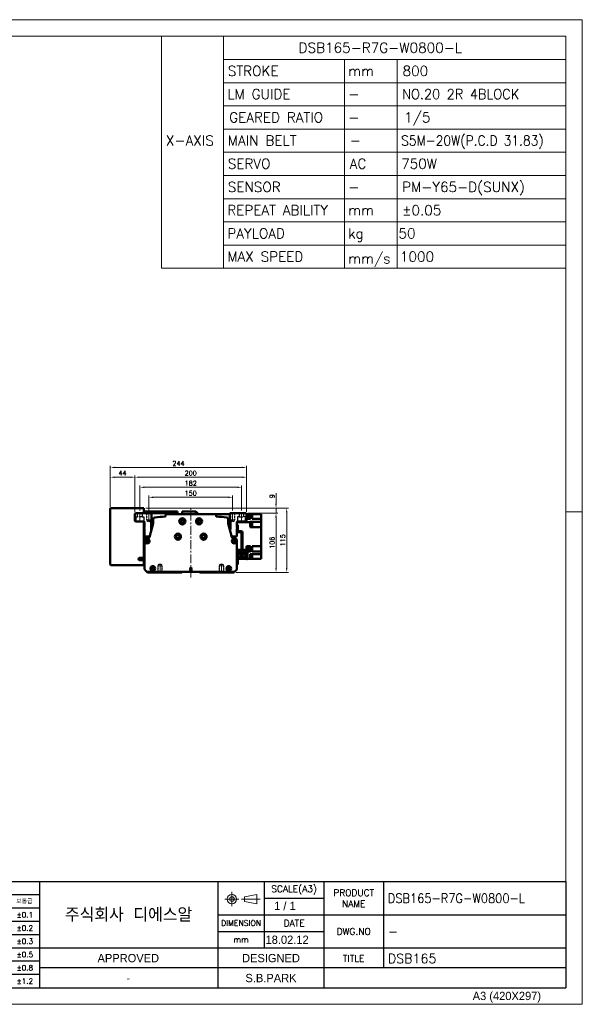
# Model space of a CAD drawing. Header units: millimetres. Extents: x 46891 to 51038, y 6223 to 10291.
# Tile 6 of 6: x 50031 to 51038, y 8529 to 10291. Entities that reach past the tile are written whole.
import ezdxf
from ezdxf.enums import TextEntityAlignment as Align

# ---------------------------------------------------------------- set-up
doc = ezdxf.new("R2010")
doc.units = ezdxf.units.MM
doc.header["$LTSCALE"] = 0.5
for name, pattern in [('CENTER', [50.8, 31.75, -6.35, 6.35, -6.35]), ('HIDDEN', [9.525, 6.35, -3.175]), ('HIDDENX2', [19.05, 12.7, -6.35])]:
    doc.linetypes.add(name, pattern=pattern)
doc.layers.get('0').update_dxf_attribs({"lineweight": 20})
for name, color, linetype, lineweight in [('1', 1, 'CENTER', 13), ('4', 4, 'Continuous', 13), ('외형선(ISO)', 7, 'Continuous', 50)]:
    doc.layers.add(name, color=color, linetype=linetype, lineweight=lineweight)
doc.layers.add('2', color=2, linetype='HIDDENX2')
doc.layers.add('3', color=3, linetype='Continuous')
doc.styles.add('ACISOGDT', font='amgdt.shx')
doc.styles.add('DSR TEXT', font='romans.shx', dxfattribs={"bigfont": 'whgtxt.shx'})
doc.styles.get("Standard").update_dxf_attribs({"font": 'romans.shx', "bigfont": 'whgtxt.shx'})
doc.dimstyles.new('DSR', dxfattribs={"dimscale": 2, "dimtxt": 3, "dimasz": 3, "dimexe": 0.5, "dimexo": 0.5, "dimgap": 0.5, "dimtad": 1, "dimdsep": 46, "dimtxsty": 'Standard', "dimcen": 2.5, "dimclrd": 4, "dimclre": 4, "dimclrt": 2, "dimadec": 0, "dimazin": 2, "dimtfac": 1, "dimtmove": 0, "dimatfit": 3, "dimfxl": 0, "dimlwd": -1, "dimlwe": -1, "dimarcsym": 0})

# ---------------------------------------------------------------- blocks, each defined once
blk = doc.blocks.new('A$C13F00394')
for p, q in [((109.11, 28.14), (105.34, 27.43)), ((105.34, 27.43), (105.34, 26.01)), ((109.11, 25.3), (109.11, 28.14)), ((-202.34, 25.67), (-191.42, 25.67)), ((-202.34, 25.3), (-191.42, 25.3)), ((105.34, 26.01), (109.11, 25.3))]:
    blk.add_line(p, q)
for radius in [1.42, 0.71]:
    blk.add_circle((101.56, 26.76), radius)
at = {"layer": '1'}
for p, q in [((103.69, 26.76), (99.44, 26.76)), ((101.56, 28.89), (101.56, 24.63)), ((104.41, 26.76), (110.04, 26.76))]:
    blk.add_line(p, q, dxfattribs=at)
at = {"layer": '3'}
for p, q in [((0, 32), (-207.68, 32)), ((0, 32), (202.32, 32)), ((0, 32), (0, 0)), ((43.43, 32), (43.43, 0)), ((97.32, 32), (97.32, 12)), ((111.32, 32), (111.32, 12)), ((129.32, 32), (129.32, 0)), ((147.32, 32), (147.32, 6)), ((202.32, 32), (202.32, 0)), ((0, 28), (25, 24)), ((43.43, 28), (0, 28)), ((25, 28), (25, 0)), ((34.7, 28), (34.7, 0)), ((111.32, 27), (129.32, 27)), ((43.43, 24), (0, 24)), ((97.32, 22), (202.32, 22)), ((43.43, 20), (0, 20)), ((43.43, 16), (0, 16)), ((97.32, 17), (129.32, 17)), ((0, 12), (129.32, 12)), ((97.32, 12), (97.32, 0)), ((129.32, 12), (202.32, 12)), ((43.43, 8), (0, 8)), ((97.32, 6), (43.43, 6)), ((129.32, 6), (97.32, 6)), ((202.32, 6), (129.32, 6)), ((43.43, 4), (0, 4)), ((0, 0), (202.32, 0))]:
    blk.add_line(p, q, dxfattribs=at)
at = {"color": 0, "style": 'DSR TEXT'}
for s, height, p in [('조립 치수 허용차', 2, (11.97, 29.02)), ('등급', 1.5, (20.77, 25.52)), ('정밀급', 1.5, (27.18, 25.37)), ('보통급', 1.3, (36.41, 25.38)), ('치수 구분', 1.5, (0.69, 24.78)), (' 0.5 초과 6 이하', 1.6, (0.56, 21.19)), (' 6 초과 30 이하', 1.6, (0.49, 17.19)), (' 30 초과 120 이하', 1.6, (0.49, 13.19)), (' 120 초과 315 이하', 1.6, (0.49, 9.19)), (' 315 초과 1000 이하', 1.6, (0.49, 5.19)), (' 1000 초과 2000 이하', 1.6, (0.49, 1.19))]:
    blk.add_text(s, height=height, dxfattribs=at).set_placement(p)
at = {"color": 7, "style": 'ACISOGDT'}
for s, p in [('APPROVED', (70.28, 8.93)), ('DESIGNED', (113.35, 8.93))]:
    blk.add_text(s, height=2.5, dxfattribs=at).set_placement(p, align=Align.MIDDLE_CENTER)
at = {"color": 7, "attachment_point": 5, "style": 'DSR TEXT'}
for s, insert, char_height in [('SCALE(A3)', (120.32, 29.5), 2), ('PRODUCT\\PNAME', (138.32, 27), 2), ('주식회사 디에스알', (70.37, 22), 4.2), ('DIMENSION', (104.32, 19.5), 1.7), ('DATE', (120.32, 19.5), 2), ('DWG.NO', (138.32, 17), 2), ('mm', (104.32, 14.5), 1.8), ('TITLE', (138.32, 8.83), 2)]:
    blk.add_mtext(s, dxfattribs=dict(at, insert=insert, char_height=char_height))
at = {"color": 0, "char_height": 1.6, "attachment_point": 5, "style": 'DSR TEXT'}
for s, insert in [('%%P0.05', (29.85, 22)), ('%%P0.1', (39.07, 22)), ('%%P0.1', (29.85, 18)), ('%%P0.2', (39.07, 18)), ('%%P0.15', (29.85, 14)), ('%%P0.3', (39.07, 14)), ('%%P0.2', (29.85, 10)), ('%%P0.5', (39.07, 10)), ('%%P0.3', (29.85, 6)), ('%%P0.8', (39.07, 6)), ('%%P0.5', (29.85, 2)), ('%%P1.2', (39.07, 2))]:
    blk.add_mtext(s, dxfattribs=dict(at, insert=insert))
at = {"layer": '4', "color": 0, "style": 'DSR TEXT'}
blk.add_text('NOTE', height=3, dxfattribs=at).set_placement((-202.39, 26.38))
blk = doc.blocks.new('A$C1C1952E1')
for p, q in [((293, 292), (293, 222)), ((311.67, 292), (311.67, 222)), ((311.67, 285), (415, 285)), ((348.18, 285), (348.18, 222)), ((364.13, 285), (364.13, 222)), ((311.67, 278), (415, 278)), ((311.67, 271), (415, 271)), ((311.67, 264), (415, 264)), ((311.67, 257), (415, 257)), ((311.67, 250), (415, 250)), ((311.67, 243), (415, 243)), ((311.67, 236), (415, 236)), ((311.67, 229), (415, 229)), ((293, 222), (415, 222))]:
    blk.add_line(p, q)
at = {"color": 1}
blk.add_lwpolyline([(0, 0), (420, 0), (420, 297), (0, 297)], close=True, dxfattribs=at)
at = {"color": 3}
blk.add_lwpolyline([(5, 5), (415, 5), (415, 292), (5, 292)], close=True, dxfattribs=at)
at = {"color": 7, "style": 'ACISOGDT'}
blk.add_text('A3 (420X297)', height=2.5, dxfattribs=at).set_placement((386.91, 1.28))
blk = doc.blocks.new('A$C1E181772')
at = {"layer": '외형선(ISO)'}
for p, q in [((17.4, 71), (17.4, 59.6)), ((19, 71), (17.4, 71)), ((9, 22), (9, 57.5)), ((10.6, 57.5), (10.6, 22)), ((11.1, 59.6), (16.9, 59.6)), ((16.9, 58), (11.1, 58)), ((17.4, 59.6), (18.9, 59.6)), ((1.6, 25), (0, 25)), ((0, 22), (0, 25)), ((0, 22), (0, 12)), ((1.6, 25), (1.6, 22)), ((1.6, 12.1), (1.6, 22)), ((3.3, 26.5), (3.3, 14.1)), ((7, 26.5), (3.3, 26.5)), ((7, 17.1), (7, 26.5)), ((7, 18.1), (13, 18.1)), ((13, 17.8), (7, 17.8)), ((10.6, 22), (9, 22)), ((16.7, 26.5), (13, 26.5)), ((13, 26.5), (13, 17.1)), ((16.7, 14.1), (16.7, 26.5)), ((2, 10), (16.9, 10)), ((17, 11.6), (2.1, 11.6)), ((3.3, 11.6), (3.3, 14.1)), ((5.3, 14.1), (3.3, 14.1)), ((14.7, 14.1), (5.3, 14.1)), ((7, 17.1), (13, 17.1)), ((16.7, 14.1), (14.7, 14.1)), ((16.7, 14.1), (16.7, 11.6)), ((17.4, 9.5), (17.4, 3)), ((17.4, 0), (17.4, 3)), ((17.4, 0), (19, 0))]:
    blk.add_line(p, q, dxfattribs=at)
for centre, radius, start, end in [((11.1, 57.5), 2.1, 90, 180), ((11.1, 57.5), 0.5, 90, 180), ((16.9, 60.1), 0.5, 270, 0), ((16.9, 60.1), 2.1, 270, 346.2259), ((2, 12), 2, 179.9999, 269.9999), ((2.1, 12.1), 0.5, 179.9999, 269.9999), ((16.9, 9.5), 0.5, 359.9999, 89.9999), ((17, 9.6), 2, 0.2454, 89.9999)]:
    blk.add_arc(centre, radius, start, end, dxfattribs=at)
blk = doc.blocks.new('*D83')
at = {"color": 1, "linetype": 'ByBlock'}
for p, q in [((50262, 9412.8), (50262, 9439.2)), ((50404.2, 9436.2), (50269.8, 9436.2)), ((50412, 9412.8), (50412, 9439.2))]:
    blk.add_line(p, q, dxfattribs=at)
at = {"color": 1}
for points in [[(50269.8, 9437.5), (50269.8, 9434.9), (50262, 9436.2)], [(50404.2, 9437.5), (50404.2, 9434.9), (50412, 9436.2)]]:
    blk.add_solid(points, dxfattribs=at)
at = {"layer": 'Defpoints', "color": 0}
for p in [(50262, 9436.2), (50262, 9409.2), (50412, 9409.2)]:
    blk.add_point(p, dxfattribs=at)
at = {"color": 3, "insert": (50337, 9443.4), "char_height": 8.4, "attachment_point": 5, "style": 'DSR TEXT'}
blk.add_mtext('150', dxfattribs=at)
blk = doc.blocks.new('*D84')
at = {"color": 1, "linetype": 'ByBlock'}
for p, q in [((50246, 9412.4), (50246, 9457.1)), ((50420.2, 9454.1), (50253.8, 9454.1)), ((50428, 9412.4), (50428, 9457.1))]:
    blk.add_line(p, q, dxfattribs=at)
at = {"color": 1}
for points in [[(50253.8, 9455.4), (50253.8, 9452.8), (50246, 9454.1)], [(50420.2, 9455.4), (50420.2, 9452.8), (50428, 9454.1)]]:
    blk.add_solid(points, dxfattribs=at)
at = {"layer": 'Defpoints', "color": 0}
for p in [(50246, 9454.1), (50246, 9408.8), (50428, 9408.8)]:
    blk.add_point(p, dxfattribs=at)
at = {"color": 3, "insert": (50337, 9461.3), "char_height": 8.4, "attachment_point": 5, "style": 'DSR TEXT'}
blk.add_mtext('182', dxfattribs=at)
blk = doc.blocks.new('*D85')
at = {"color": 1, "linetype": 'ByBlock'}
for p, q in [((50237, 9410.4), (50237, 9475.1)), ((50429.2, 9472.1), (50244.8, 9472.1)), ((50437, 9410.4), (50437, 9475.1))]:
    blk.add_line(p, q, dxfattribs=at)
at = {"color": 1}
for points in [[(50244.8, 9473.4), (50244.8, 9470.8), (50237, 9472.1)], [(50429.2, 9473.4), (50429.2, 9470.8), (50437, 9472.1)]]:
    blk.add_solid(points, dxfattribs=at)
at = {"layer": 'Defpoints', "color": 0}
for p in [(50237, 9472.1), (50237, 9406.8), (50437, 9406.8)]:
    blk.add_point(p, dxfattribs=at)
at = {"color": 3, "insert": (50337, 9479.3), "char_height": 8.4, "attachment_point": 5, "style": 'DSR TEXT'}
blk.add_mtext('200', dxfattribs=at)
blk = doc.blocks.new('*D86')
at = {"color": 1, "linetype": 'ByBlock'}
for p, q in [((50193, 9419.4), (50193, 9475.1)), ((50229.2, 9472.1), (50200.8, 9472.1)), ((50237, 9410.4), (50237, 9475.1))]:
    blk.add_line(p, q, dxfattribs=at)
at = {"color": 1}
for points in [[(50200.8, 9473.4), (50200.8, 9470.8), (50193, 9472.1)], [(50229.2, 9473.4), (50229.2, 9470.8), (50237, 9472.1)]]:
    blk.add_solid(points, dxfattribs=at)
at = {"layer": 'Defpoints', "color": 0}
for p in [(50193, 9472.1), (50193, 9415.8), (50237, 9406.8)]:
    blk.add_point(p, dxfattribs=at)
at = {"color": 3, "insert": (50215, 9479.3), "char_height": 8.4, "attachment_point": 5, "style": 'DSR TEXT'}
blk.add_mtext('44', dxfattribs=at)
blk = doc.blocks.new('*D87')
at = {"color": 1, "linetype": 'ByBlock'}
for p, q in [((50193, 9419.4), (50193, 9492.6)), ((50200.8, 9489.6), (50429.2, 9489.6)), ((50437, 9410.4), (50437, 9492.6))]:
    blk.add_line(p, q, dxfattribs=at)
at = {"color": 1}
for points in [[(50200.8, 9490.9), (50200.8, 9488.3), (50193, 9489.6)], [(50429.2, 9490.9), (50429.2, 9488.3), (50437, 9489.6)]]:
    blk.add_solid(points, dxfattribs=at)
at = {"layer": 'Defpoints', "color": 0}
for p in [(50437, 9489.6), (50193, 9415.8), (50437, 9406.8)]:
    blk.add_point(p, dxfattribs=at)
at = {"color": 3, "insert": (50315, 9496.8), "char_height": 8.4, "attachment_point": 5, "style": 'DSR TEXT'}
blk.add_mtext('244', dxfattribs=at)
blk = doc.blocks.new('*D88')
at = {"color": 1, "linetype": 'ByBlock'}
for p, q in [((50439.6, 9407.8), (50492.7, 9407.8)), ((50489.7, 9400), (50489.7, 9309.6)), ((50418.1, 9301.8), (50492.7, 9301.8))]:
    blk.add_line(p, q, dxfattribs=at)
at = {"color": 1}
for points in [[(50488.4, 9400), (50491, 9400), (50489.7, 9407.8)], [(50488.4, 9309.6), (50491, 9309.6), (50489.7, 9301.8)]]:
    blk.add_solid(points, dxfattribs=at)
at = {"layer": 'Defpoints', "color": 0}
for p in [(50436, 9407.8), (50414.5, 9301.8), (50489.7, 9301.8)]:
    blk.add_point(p, dxfattribs=at)
at = {"color": 3, "insert": (50482.5, 9354.8), "char_height": 8.4, "attachment_point": 5, "rotation": 90, "style": 'DSR TEXT'}
blk.add_mtext('106', dxfattribs=at)
blk = doc.blocks.new('*D89')
at = {"color": 1, "linetype": 'ByBlock'}
for p, q in [((50489.7, 9424.6), (50489.7, 9443.6)), ((50256.6, 9416.8), (50492.7, 9416.8)), ((50489.7, 9407.8), (50489.7, 9416.8)), ((50439.6, 9407.8), (50492.7, 9407.8)), ((50489.7, 9400), (50489.7, 9392.2))]:
    blk.add_line(p, q, dxfattribs=at)
at = {"color": 1}
for points in [[(50488.4, 9424.6), (50491, 9424.6), (50489.7, 9416.8)], [(50488.4, 9400), (50491, 9400), (50489.7, 9407.8)]]:
    blk.add_solid(points, dxfattribs=at)
at = {"layer": 'Defpoints', "color": 0}
for p in [(50253, 9416.8), (50489.7, 9416.8), (50436, 9407.8)]:
    blk.add_point(p, dxfattribs=at)
at = {"color": 3, "insert": (50482.5, 9438), "char_height": 8.4, "attachment_point": 5, "rotation": 90, "style": 'DSR TEXT'}
blk.add_mtext('9', dxfattribs=at)
blk = doc.blocks.new('*D90')
at = {"color": 1, "linetype": 'ByBlock'}
for p, q in [((50256.6, 9416.8), (50511.8, 9416.8)), ((50508.8, 9409), (50508.8, 9309.6)), ((50418.1, 9301.8), (50511.8, 9301.8))]:
    blk.add_line(p, q, dxfattribs=at)
at = {"color": 1}
for points in [[(50507.5, 9409), (50510.1, 9409), (50508.8, 9416.8)], [(50507.5, 9309.6), (50510.1, 9309.6), (50508.8, 9301.8)]]:
    blk.add_solid(points, dxfattribs=at)
at = {"layer": 'Defpoints', "color": 0}
for p in [(50253, 9416.8), (50414.5, 9301.8), (50508.8, 9301.8)]:
    blk.add_point(p, dxfattribs=at)
at = {"color": 3, "insert": (50501.6, 9359.3), "char_height": 8.4, "attachment_point": 5, "rotation": 90, "style": 'DSR TEXT'}
blk.add_mtext('115', dxfattribs=at)

msp = doc.modelspace()

# ---------------------------------------------------------------- linework, layer by layer
at = {"color": 1, "linetype": 'CENTER'}
for p, q in [((50261.9745, 9409.24871), (50261.9745, 9390.68401)), ((50411.9745, 9409.24871), (50411.9745, 9390.68401)), ((50281.9745, 9300.37762), (50281.9745, 9318.94232)), ((50391.9745, 9300.37762), (50391.9745, 9318.94232))]:
    msp.add_line(p, q, dxfattribs=at)
at = {"color": 1}
msp.add_line((51038.06932, 9409.88267), (51008.40982, 9409.88267), dxfattribs=at)
at = {"color": 2, "linetype": 'HIDDEN'}
for p, q in [((50257.9745, 9407.81317), (50257.9745, 9395.81317)), ((50258.5745, 9407.21317), (50257.9745, 9407.81317)), ((50257.9745, 9395.81317), (50265.9745, 9395.81317)), ((50257.9745, 9395.81317), (50258.5745, 9394.77393)), ((50258.5745, 9407.21317), (50265.3745, 9407.21317)), ((50258.5745, 9407.21317), (50258.5745, 9393.81317)), ((50258.5745, 9393.81317), (50265.3745, 9393.81317)), ((50258.5745, 9393.81317), (50261.9745, 9391.85017)), ((50265.3745, 9393.81317), (50261.9745, 9391.85017)), ((50265.3745, 9407.21317), (50265.9745, 9407.81317)), ((50265.3745, 9407.21317), (50265.3745, 9393.81317)), ((50265.9745, 9395.81317), (50265.3745, 9394.77393)), ((50265.9745, 9407.81317), (50265.9745, 9395.81317)), ((50407.9745, 9407.81317), (50407.9745, 9395.81317)), ((50408.5745, 9407.21317), (50407.9745, 9407.81317)), ((50407.9745, 9395.81317), (50415.9745, 9395.81317)), ((50407.9745, 9395.81317), (50408.5745, 9394.77393)), ((50408.5745, 9407.21317), (50415.3745, 9407.21317)), ((50408.5745, 9407.21317), (50408.5745, 9393.81317)), ((50408.5745, 9393.81317), (50415.3745, 9393.81317)), ((50408.5745, 9393.81317), (50411.9745, 9391.85017)), ((50415.3745, 9393.81317), (50411.9745, 9391.85017)), ((50415.3745, 9407.21317), (50415.9745, 9407.81317)), ((50415.3745, 9407.21317), (50415.3745, 9393.81317)), ((50415.9745, 9395.81317), (50415.3745, 9394.77393)), ((50415.9745, 9407.81317), (50415.9745, 9395.81317)), ((50277.9745, 9313.81317), (50278.5745, 9314.8524)), ((50277.9745, 9313.81317), (50285.9745, 9313.81317)), ((50277.9745, 9301.81317), (50277.9745, 9313.81317)), ((50278.5745, 9302.41317), (50277.9745, 9301.81317)), ((50278.5745, 9315.81317), (50281.9745, 9317.77616)), ((50278.5745, 9315.81317), (50285.3745, 9315.81317)), ((50278.5745, 9302.41317), (50278.5745, 9315.81317)), ((50278.5745, 9302.41317), (50285.3745, 9302.41317)), ((50285.3745, 9315.81317), (50281.9745, 9317.77616)), ((50285.3745, 9302.41317), (50285.3745, 9315.81317)), ((50285.9745, 9313.81317), (50285.3745, 9314.8524)), ((50285.3745, 9302.41317), (50285.9745, 9301.81317)), ((50285.9745, 9301.81317), (50285.9745, 9313.81317)), ((50387.9745, 9313.81317), (50388.5745, 9314.8524)), ((50395.9745, 9313.81317), (50387.9745, 9313.81317)), ((50387.9745, 9301.81317), (50387.9745, 9313.81317)), ((50388.5745, 9302.41317), (50387.9745, 9301.81317)), ((50388.5745, 9315.81317), (50391.9745, 9317.77616)), ((50395.3745, 9315.81317), (50388.5745, 9315.81317)), ((50388.5745, 9302.41317), (50388.5745, 9315.81317)), ((50395.3745, 9302.41317), (50388.5745, 9302.41317)), ((50395.3745, 9315.81317), (50391.9745, 9317.77616)), ((50395.3745, 9302.41317), (50395.3745, 9315.81317)), ((50395.9745, 9313.81317), (50395.3745, 9314.8524)), ((50395.3745, 9302.41317), (50395.9745, 9301.81317)), ((50395.9745, 9301.81317), (50395.9745, 9313.81317))]:
    msp.add_line(p, q, dxfattribs=at)
at = {"layer": '1'}
for p, q in [((50245.9745, 9391.81317), (50245.9745, 9408.81317)), ((50336.9745, 9292.81317), (50336.9745, 9415.81317)), ((50427.9745, 9391.81317), (50427.9745, 9408.81317))]:
    msp.add_line(p, q, dxfattribs=at)
at = {"layer": '2'}
for p, q in [((50238.9745, 9401.31317), (50241.7245, 9401.31317)), ((50238.9745, 9392.81317), (50238.9745, 9401.31317)), ((50241.7245, 9401.31317), (50241.7245, 9407.81317)), ((50250.2245, 9401.31317), (50241.7245, 9401.31317)), ((50250.2245, 9407.81317), (50250.2245, 9401.31317)), ((50250.2245, 9401.31317), (50252.9745, 9401.31317)), ((50252.9745, 9401.31317), (50252.9745, 9392.81317)), ((50423.7245, 9401.31317), (50420.9745, 9401.31317)), ((50420.9745, 9401.31317), (50420.9745, 9392.81317)), ((50423.7245, 9407.81317), (50423.7245, 9401.31317)), ((50423.7245, 9401.31317), (50432.2245, 9401.31317)), ((50432.2245, 9401.31317), (50432.2245, 9407.81317)), ((50434.9745, 9401.31317), (50432.2245, 9401.31317)), ((50434.9745, 9392.81317), (50434.9745, 9401.31317)), ((50336.9745, 9310.31532), (50334.4745, 9308.81317)), ((50334.4745, 9308.81317), (50334.4745, 9302.81316)), ((50339.4745, 9308.81317), (50334.4745, 9308.81317)), ((50339.4745, 9308.81317), (50336.9745, 9310.31532)), ((50339.4745, 9302.81316), (50339.4745, 9308.81317))]:
    msp.add_line(p, q, dxfattribs=at)
at = {"layer": '3'}
for p in [(51008.40982, 8748.47582), (49808.28287, 8558.65502)]:
    msp.add_line(p, (51008.40982, 8558.65502), dxfattribs=at)
at = {"layer": '외형선(ISO)'}
for p, q in [((50192.9745, 9315.81317), (50192.9745, 9415.81317)), ((50193.9745, 9416.81317), (50252.9745, 9416.81317)), ((50252.9745, 9415.81317), (50252.9745, 9416.81317)), ((50252.9745, 9407.81317), (50252.9745, 9415.81317)), ((50252.9745, 9410.81317), (50259.9745, 9410.81317)), ((50259.9745, 9410.81317), (50259.9745, 9407.81317)), ((50299.9745, 9410.81317), (50259.9745, 9410.81317)), ((50299.9745, 9407.86538), (50299.9745, 9410.81317)), ((50299.9745, 9410.81317), (50299.9745, 9407.86538)), ((50299.9745, 9410.81317), (50312.9745, 9410.81317)), ((50312.9745, 9410.81317), (50312.9745, 9407.86538)), ((50321.5245, 9410.81317), (50321.5245, 9405.81317)), ((50321.5245, 9410.81317), (50345.9745, 9410.81317)), ((50345.9745, 9405.81317), (50345.9745, 9410.81317)), ((50350.9745, 9405.81317), (50345.9745, 9410.81317)), ((50236.9745, 9406.81317), (50237.9745, 9407.81317)), ((50236.9745, 9393.81317), (50236.9745, 9406.81317)), ((50237.9745, 9392.81317), (50236.9745, 9393.81317)), ((50237.9745, 9407.81317), (50266.9745, 9407.81317)), ((50253.4745, 9392.81317), (50237.9745, 9392.81317)), ((50252.9745, 9327.81317), (50252.9745, 9392.81317)), ((50254.4745, 9385.31317), (50254.4745, 9391.81317)), ((50259.9745, 9407.86538), (50299.9745, 9407.86538)), ((50266.9745, 9407.81317), (50266.9745, 9393.1377)), ((50266.9745, 9394.66817), (50269.9745, 9394.66817)), ((50269.9745, 9389.49884), (50269.9745, 9397.27629)), ((50291.74709, 9402.30045), (50291.74709, 9403.81317)), ((50293.74709, 9405.81317), (50380.20191, 9405.81317)), ((50299.9745, 9405.81317), (50299.9745, 9407.86538)), ((50299.9745, 9405.81317), (50299.9745, 9407.86538)), ((50299.9745, 9407.86538), (50312.9745, 9407.86538)), ((50312.9745, 9407.86538), (50312.9745, 9405.81317)), ((50406.9745, 9405.81317), (50380.20191, 9405.81317)), ((50382.20191, 9403.81317), (50382.20191, 9402.30045)), ((50403.9745, 9397.27629), (50403.9745, 9389.49884)), ((50403.9745, 9391.47935), (50407.79113, 9391.47935)), ((50406.9745, 9393.1377), (50406.9745, 9407.81317)), ((50406.9745, 9407.81317), (50435.9745, 9407.81317)), ((50419.4745, 9391.81317), (50419.4745, 9385.31317)), ((50419.4745, 9391.47935), (50443.4745, 9391.47935)), ((50435.9745, 9392.81317), (50420.4745, 9392.81317)), ((50435.9745, 9407.81317), (50436.9745, 9406.81317)), ((50436.9745, 9393.81317), (50435.9745, 9392.81317)), ((50436.9745, 9406.81317), (50436.9745, 9393.81317)), ((50436.9745, 9406.03306), (50437.9745, 9406.03306)), ((50436.9745, 9398.43306), (50437.9745, 9398.43306)), ((50438.9745, 9397.3741), (50436.9745, 9397.3741)), ((50437.9745, 9398.43306), (50437.9745, 9406.03306)), ((50438.9745, 9405.81317), (50437.9745, 9405.81317)), ((50437.9745, 9405.73306), (50440.5745, 9405.73306)), ((50437.9745, 9398.73306), (50440.5745, 9398.73306)), ((50438.9745, 9405.81317), (50443.9745, 9405.81317)), ((50438.9745, 9405.81317), (50438.9745, 9405.73306)), ((50438.9745, 9397.41317), (50438.9745, 9398.73306)), ((50438.9745, 9397.41317), (50438.9745, 9397.3741)), ((50438.9745, 9397.41317), (50443.9745, 9397.41317)), ((50440.5745, 9398.73306), (50440.5745, 9405.73306)), ((50443.4745, 9392.18028), (50462.9745, 9392.18028)), ((50443.4745, 9392.18028), (50443.4745, 9392.14583)), ((50443.4745, 9391.47935), (50443.4745, 9392.14583)), ((50443.4745, 9391.47935), (50443.4745, 9382.51317)), ((50443.9745, 9405.81317), (50446.9745, 9405.81317)), ((50443.9745, 9405.81317), (50443.9745, 9397.41317)), ((50462.9745, 9405.81317), (50446.9745, 9405.81317)), ((50446.9745, 9397.41317), (50446.9745, 9405.81317)), ((50446.9745, 9397.41317), (50462.9745, 9397.41317)), ((50462.9745, 9401.41317), (50462.9745, 9405.81317)), ((50462.9745, 9401.41317), (50462.9745, 9397.41317)), ((50462.9745, 9397.25701), (50462.9745, 9397.41317)), ((50462.9745, 9397.25701), (50462.9745, 9392.18028)), ((50462.9745, 9387.01317), (50462.9745, 9392.18028)), ((50254.9745, 9384.81317), (50254.4745, 9385.31317)), ((50254.4745, 9384.31317), (50254.9745, 9384.81317)), ((50254.4745, 9383.31317), (50254.4745, 9384.31317)), ((50254.9745, 9382.81317), (50254.4745, 9383.31317)), ((50254.4745, 9382.31317), (50254.9745, 9382.81317)), ((50254.4745, 9381.31317), (50254.4745, 9382.31317)), ((50254.9745, 9380.81317), (50254.4745, 9381.31317)), ((50254.4745, 9380.31317), (50254.9745, 9380.81317)), ((50254.4745, 9366.81317), (50254.4745, 9380.31317)), ((50263.21414, 9364.73623), (50269.90785, 9389.13986)), ((50265.9745, 9390.1377), (50265.9745, 9378.81317)), ((50269.9745, 9389.81317), (50265.9745, 9389.81317)), ((50265.9745, 9385.81317), (50268.99536, 9385.81317)), ((50404.04115, 9389.13986), (50410.73486, 9364.73623)), ((50407.9745, 9378.81317), (50407.9745, 9390.1377)), ((50419.4745, 9385.31317), (50418.9745, 9384.81317)), ((50418.9745, 9384.81317), (50419.4745, 9384.31317)), ((50419.4745, 9383.31317), (50418.9745, 9382.81317)), ((50418.9745, 9382.81317), (50419.4745, 9382.31317)), ((50419.4745, 9381.31317), (50418.9745, 9380.81317)), ((50418.9745, 9380.81317), (50419.4745, 9380.31317)), ((50419.4745, 9384.31317), (50419.4745, 9383.31317)), ((50419.4745, 9382.31317), (50419.4745, 9381.31317)), ((50419.4745, 9380.31317), (50419.4745, 9366.81317)), ((50443.9745, 9390.01174), (50443.4745, 9390.01174)), ((50443.9745, 9384.01174), (50443.4745, 9384.01174)), ((50443.4745, 9382.51317), (50462.9745, 9382.51317)), ((50443.9745, 9384.01174), (50443.9745, 9390.01174)), ((50444.6745, 9389.96174), (50443.9745, 9389.96174)), ((50444.6745, 9384.06174), (50443.9745, 9384.06174)), ((50444.6745, 9384.06174), (50444.6745, 9389.96174)), ((50446.6745, 9389.76174), (50444.6745, 9389.76174)), ((50446.6745, 9384.26174), (50444.6745, 9384.26174)), ((50446.6745, 9384.26174), (50446.6745, 9389.76174)), ((50462.9745, 9387.01317), (50462.9745, 9382.51317)), ((50462.9745, 9348.61317), (50462.9745, 9382.51317)), ((50254.4745, 9308.05581), (50254.4745, 9359.81317)), ((50261.9745, 9365.81317), (50255.4745, 9365.81317)), ((50257.4745, 9362.81317), (50260.4141, 9362.81317)), ((50418.4745, 9365.81317), (50411.9745, 9365.81317)), ((50413.5349, 9362.81317), (50416.4745, 9362.81317)), ((50419.4745, 9359.81317), (50419.4745, 9308.05581)), ((50419.4745, 9340.14698), (50421.77452, 9340.14698)), ((50425.47452, 9340.14698), (50427.8745, 9340.14698)), ((50429.4745, 9340.14698), (50431.47452, 9340.14698)), ((50435.17452, 9340.14698), (50436.8745, 9340.14698)), ((50438.9745, 9348.61459), (50436.9745, 9348.61459)), ((50436.9745, 9345.37647), (50436.9745, 9348.61459)), ((50436.9745, 9347.90255), (50437.9745, 9347.90255)), ((50436.9745, 9345.37647), (50436.9745, 9342.82862)), ((50436.9745, 9340.81336), (50436.9745, 9342.82862)), ((50437.9745, 9340.81336), (50437.9745, 9347.90255)), ((50437.9745, 9347.60255), (50440.5745, 9347.60255)), ((50438.4745, 9340.60255), (50440.5745, 9340.60255)), ((50438.4745, 9339.48853), (50438.9745, 9339.48853)), ((50438.9745, 9348.61459), (50438.9745, 9348.61317)), ((50438.9745, 9348.61317), (50443.9745, 9348.61317)), ((50438.9745, 9347.60255), (50438.9745, 9348.61317)), ((50438.9745, 9340.60255), (50438.9745, 9339.49122)), ((50438.9745, 9339.49122), (50438.9745, 9339.48853)), ((50438.9745, 9339.49122), (50443.9745, 9339.49122)), ((50440.5745, 9340.60255), (50440.5745, 9347.60255)), ((50443.9745, 9348.61317), (50443.9745, 9340.14698)), ((50443.9745, 9340.14698), (50446.9745, 9340.14698)), ((50443.9745, 9340.14698), (50443.9745, 9339.49122)), ((50462.9745, 9348.61317), (50446.9745, 9348.61317)), ((50446.9745, 9348.61317), (50446.9745, 9340.14698)), ((50446.9745, 9339.49122), (50446.9745, 9340.14698)), ((50446.9745, 9339.49122), (50462.9745, 9339.49122)), ((50462.9745, 9348.61317), (50462.9745, 9344.61317)), ((50462.9745, 9339.49122), (50462.9745, 9344.61317)), ((50462.9745, 9339.4805), (50462.9745, 9339.49122)), ((50462.9745, 9339.4805), (50462.9745, 9334.71317)), ((50252.9745, 9327.81317), (50245.4745, 9327.81317)), ((50245.4745, 9323.81317), (50252.9745, 9323.81317)), ((50252.9745, 9329.81317), (50254.4745, 9329.81317)), ((50252.9745, 9329.22082), (50254.4745, 9329.22082)), ((50252.9745, 9323.81317), (50252.9745, 9327.81317)), ((50252.9745, 9315.81317), (50252.9745, 9323.81317)), ((50252.9745, 9320.81317), (50254.4745, 9320.81317)), ((50419.4745, 9325.81317), (50443.4745, 9325.81317)), ((50436.9745, 9325.81317), (50436.9745, 9325.59327)), ((50436.9745, 9325.59327), (50437.9745, 9325.59327)), ((50437.9745, 9325.59327), (50437.9745, 9325.81317)), ((50443.4745, 9334.71317), (50462.9745, 9334.71317)), ((50443.4745, 9334.71317), (50443.4745, 9334.36932)), ((50443.4745, 9325.81317), (50443.4745, 9334.36932)), ((50443.9745, 9333.25223), (50443.4745, 9333.25223)), ((50443.9745, 9327.25223), (50443.4745, 9327.25223)), ((50443.4745, 9325.81317), (50462.9745, 9325.81317)), ((50443.9745, 9327.25223), (50443.9745, 9333.25223)), ((50444.6745, 9333.20223), (50443.9745, 9333.20223)), ((50444.6745, 9327.30223), (50443.9745, 9327.30223)), ((50444.6745, 9327.30223), (50444.6745, 9333.20223)), ((50446.6745, 9333.00223), (50444.6745, 9333.00223)), ((50446.6745, 9327.50223), (50444.6745, 9327.50223)), ((50446.6745, 9327.50223), (50446.6745, 9333.00223)), ((50462.9745, 9334.71317), (50462.9745, 9330.21317)), ((50462.9745, 9325.81317), (50462.9745, 9330.21317)), ((50252.9745, 9314.81317), (50193.9745, 9314.81317)), ((50252.9745, 9314.81317), (50252.9745, 9315.81317)), ((50258.4745, 9302.81317), (50255.35318, 9305.93449)), ((50259.4745, 9301.81317), (50258.4745, 9302.81317)), ((50415.4745, 9302.81316), (50258.4745, 9302.81317)), ((50321.82805, 9302.66672), (50320.9745, 9301.81317)), ((50352.9745, 9301.81317), (50352.12095, 9302.66672)), ((50415.4745, 9302.81316), (50414.4745, 9301.81317)), ((50418.59582, 9305.93449), (50415.4745, 9302.81316)), ((50320.9745, 9301.81317), (50259.4745, 9301.81317)), ((50414.4745, 9301.81317), (50352.9745, 9301.81317))]:
    msp.add_line(p, q, dxfattribs=at)
for centre, radius in [((50321.9745, 9393.31317), 5.5), ((50321.9745, 9393.31317), 3.3), ((50321.9745, 9393.31317), 2.4585), ((50351.9745, 9393.31317), 5.5), ((50351.9745, 9393.31317), 3.3), ((50351.9745, 9393.31317), 2.4585), ((50258.9745, 9357.81317), 4.25), ((50258.9745, 9357.81317), 2.25), ((50313.9745, 9365.81317), 5.5), ((50313.9745, 9365.81317), 3.3), ((50313.9745, 9365.81317), 2.9585), ((50359.9745, 9365.81317), 5.5), ((50359.9745, 9365.81317), 3.3), ((50359.9745, 9365.81317), 2.9585), ((50414.9745, 9357.81317), 4.25), ((50414.9745, 9357.81317), 2.25), ((50245.4745, 9325.81317), 1.2295), ((50268.9745, 9308.81317), 4.25), ((50268.9745, 9308.81317), 2.25), ((50404.9745, 9308.81317), 4.25), ((50404.9745, 9308.81317), 2.25)]:
    msp.add_circle(centre, radius, dxfattribs=at)
for centre, radius, start, end in [((50193.9745, 9415.81317), 1, 90, 180), ((50253.4745, 9391.81317), 1, 0, 90), ((50270.9745, 9390.1377), 5, 143.13010235, 180), ((50272.9745, 9397.27629), 3, 95.80911533, 180), ((50322.9745, 8905.81317), 497, 93.65644429, 95.80911533), ((50291.24709, 9402.30045), 0.5, 273.65644439, 0), ((50293.74709, 9403.81317), 2, 89.99999994, 180), ((50380.20191, 9403.81317), 2, 0, 89.99999994), ((50382.70191, 9402.30045), 0.5, 180, 266.3435556), ((50350.9745, 8905.81317), 497, 84.19088456, 86.34355559), ((50400.9745, 9397.27629), 3, 0, 84.19088457), ((50402.9745, 9390.1377), 5, 0, 36.86989765), ((50420.4745, 9391.81317), 1, 90, 180), ((50266.9745, 9378.81317), 1, 180, 260.24123115), ((50268.9745, 9389.49884), 1, 338.96248892, 0), ((50404.9745, 9389.49884), 1, 180, 201.03751097), ((50406.9745, 9378.81317), 1, 279.75882445, 0), ((50255.4745, 9366.81317), 1, 180, 270), ((50257.4745, 9359.81317), 3, 89.99999994, 180), ((50258.9745, 9357.81317), 1.5, 41.40962211, 318.59037789), ((50260.4745, 9359.13604), 0.5, 221.40962211, 335.37911493), ((50260.4745, 9356.49029), 0.5, 24.62090608, 138.59037789), ((50258.9745, 9357.81317), 1.621, 328.98236195, 31.01763805), ((50260.4141, 9365.81317), 3, 269.99999994, 338.96248892), ((50261.9745, 9362.81317), 3, 61.42735458, 90), ((50411.9745, 9362.81317), 3, 90, 118.57262696), ((50413.5349, 9365.81317), 3, 201.03751097, 269.99999994), ((50413.4745, 9359.13604), 0.5, 204.62089557, 318.59037789), ((50413.4745, 9356.49029), 0.5, 41.40962211, 155.37910442), ((50414.9745, 9357.81317), 1.5, 221.40962211, 138.59037789), ((50416.4745, 9359.81317), 3, 0, 89.99999994), ((50418.4745, 9366.81317), 1, 270, 0), ((50245.4745, 9325.81317), 2, 90, 270), ((50193.9745, 9315.81317), 1, 180, 270), ((50257.4745, 9308.05581), 3, 180, 224.99999995), ((50268.9745, 9308.81317), 1.6, 134.4153086, 45.5846914), ((50267.50481, 9310.31317), 0.5, 314.4153086, 55.46539163), ((50270.44419, 9310.31317), 0.5, 124.5346146, 225.5846914), ((50322.18161, 9302.31317), 0.5, 90, 135), ((50351.76739, 9302.31317), 0.5, 45, 90), ((50404.9745, 9308.81317), 1.6, 134.4153086, 45.5846914), ((50403.50481, 9310.31317), 0.5, 314.4153086, 55.4653777), ((50406.44419, 9310.31317), 0.5, 124.53462853, 225.5846914), ((50416.4745, 9308.05581), 3, 314.99999994, 0)]:
    msp.add_arc(centre, radius, start, end, dxfattribs=at)

# ---------------------------------------------------------------- block references
at = {"xscale": 5.931900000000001, "yscale": 5.931900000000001, "zscale": 5.931900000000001}
for name, p in [('A$C1C1952E1', (48546.67132, 8528.99552)), ('A$C13F00394', (49808.28288, 8558.65502))]:
    msp.add_blockref(name, p, dxfattribs=at)
at = {"xscale": -1}
msp.add_blockref('A$C1E181772', (50438.47453, 9315.81333), dxfattribs=at)

# ---------------------------------------------------------------- texts
at = {"color": 3, "style": 'DSR TEXT'}
for s, height, p in [('DSB165-R7G-W0800-L', 17.8273368, (50530.12698, 10231.6836)), ('STROKE', 17.827337, (50403.31091, 10190.1603)), ('LM GUIDE', 17.827337, (50402.46199, 10148.637)), ('X-AXIS', 17.827337, (50292.71252, 10065.5904)), ('MAIN BELT', 17.827337, (50403.31091, 10065.5904)), ('SERVO', 17.827337, (50403.31091, 10024.0671)), ('SENSOR', 17.827337, (50403.31091, 9982.5438)), ('REPEAT ABILITY', 17.8273368, (50402.46199, 9941.0205)), ('PAYLOAD', 17.827337, (50402.46199, 9899.4972)), ('MAX SPEED', 17.827337, (50402.46199, 9857.9739))]:
    msp.add_text(s, height=height, dxfattribs=at).set_placement(p)
at = {"color": 7, "style": 'DSR TEXT'}
for s, height, p in [('mm', 17.827337, (50619.05026, 10190.1603)), ('800', 17.827337, (50716.22243, 10190.1603)), ('-', 17.82734, (50619.05026, 10148.637)), ('-', 17.82734, (50619.05026, 10107.1137)), ('-', 17.82734, (50621.59703, 10065.5904)), ('AC', 17.827337, (50621.59703, 10024.0671)), ('750W', 17.827337, (50713.67567, 10024.0671)), ('-', 17.82734, (50619.05026, 9982.5438)), ('PM-Y65-D(SUNX)', 17.8273368, (50715.37351, 9982.5438)), ('mm', 17.827337, (50619.05026, 9941.0205)), ('±0.05', 17.827337, (50715.37351, 9941.0205)), ('kg', 17.827337, (50619.05026, 9899.4972)), ('50', 17.827337, (50708.95049, 9899.4972)), ('mm/s', 17.827337, (50619.05026, 9854.57822)), ('1000', 17.827337, (50711.49725, 9857.9739))]:
    msp.add_text(s, height=height, dxfattribs=at).set_placement(p)
for s, width, p in [('NO.20 2R 4BLOCK', 0.95, (50715.37351, 10148.637)), ('S5M-20W(P.C.D 31.83)', 0.9, (50713.67567, 10065.5904))]:
    msp.add_text(s, height=17.8273368, dxfattribs=dict(at, width=width)).set_placement(p)
at = {"color": 2, "style": 'DSR TEXT', "width": 0.9}
msp.add_text('DSB165-R7G-W0800-L', height=16.60932, dxfattribs=at).set_placement((50689.92945, 8710.40283))
at = {"color": 2}
for s, height, style, p in [('1 / 1', 14.82975, 'ACISOGDT', (50486.332, 8697.63096)), ('18.02.12', 14.82975, 'ACISOGDT', (50470.92073, 8637.10161)), ('-', 16.60932, 'DSR TEXT', (50689.92945, 8651.08383)), ('DSB165', 16.60932, 'DSR TEXT', (50689.92945, 8602.59245))]:
    msp.add_text(s, height=height, dxfattribs=dict(at, style=style)).set_placement(p)
at = {"color": 2, "style": 'ACISOGDT'}
for s, p in [('S.B.PARK', (50480.64156, 8576.00699)), ('-', (50225.19427, 8576.00699))]:
    msp.add_text(s, height=14.82975, dxfattribs=at).set_placement(p, align=Align.MIDDLE_CENTER)
at = {"color": 3, "insert": (50405.85767, 10124.94104), "char_height": 17.8273368, "attachment_point": 1, "style": 'DSR TEXT'}
msp.add_mtext('GEARED RATIO', dxfattribs=at)
at = {"color": 7, "insert": (50718.76919, 10124.94104), "char_height": 17.827337, "attachment_point": 1, "style": 'DSR TEXT'}
msp.add_mtext('1/5', dxfattribs=at)

# ---------------------------------------------------------------- dimensions: what is measured, and where the dimension line sits
for base, p1, p2, angle, picture, middle in [((50436.9745, 9489.61196), (50192.9745, 9415.81317), (50436.9745, 9406.81317), 180, '*D87', (50314.9745, 9496.81196)), ((50192.9745, 9472.07507), (50236.9745, 9406.81317), (50192.9745, 9415.81317), 180, '*D86', (50214.9745, 9479.27507)), ((50236.9745, 9472.07507), (50436.9745, 9406.81317), (50236.9745, 9406.81317), 180, '*D85', (50336.9745, 9479.27507)), ((50245.9745, 9454.07148), (50427.9745, 9408.81317), (50245.9745, 9408.81317), 180, '*D84', (50336.9745, 9461.27148)), ((50261.9745, 9436.24613), (50411.9745, 9409.24871), (50261.9745, 9409.24871), 180, '*D83', (50336.9745, 9443.44613)), ((50508.84281, 9301.81317), (50252.9745, 9416.81317), (50414.4745, 9301.81317), 90, '*D90', (50501.64281, 9359.31317)), ((50489.65155, 9301.81317), (50435.9745, 9407.81317), (50414.4745, 9301.81317), 90, '*D88', (50482.45155, 9354.81317))]:
    dim = msp.add_linear_dim(base=base, p1=p1, p2=p2, angle=angle, dimstyle='DSR', override={"dimscale": 3, "dimtxt": 2.8, "dimasz": 2.600136, "dimexe": 1, "dimexo": 1.2, "dimgap": 1, "dimdec": 4, "dimtxsty": 'DSR TEXT', "dimclrd": 1, "dimclre": 1, "dimclrt": 3, "dimtdec": 4, "dimtix": 1})
    dim.commit()
    dim.dimension.update_dxf_attribs({"geometry": picture, "text_midpoint": middle})
dim = msp.add_linear_dim(base=(50489.65155, 9416.81317), p1=(50435.9745, 9407.81317), p2=(50252.9745, 9416.81317), angle=90, dimstyle='DSR', override={"dimscale": 3, "dimtxt": 2.8, "dimasz": 2.600136, "dimexe": 1, "dimexo": 1.2, "dimgap": 1, "dimdec": 4, "dimtxsty": 'DSR TEXT', "dimclrd": 1, "dimclre": 1, "dimclrt": 3, "dimtdec": 4, "dimtix": 1})
dim.commit()
dim.dimension.update_dxf_attribs({"geometry": '*D89', "text_midpoint": (50489.65155, 9438.01398), "dimtype": 160})

doc.saveas('drawing.dxf')
